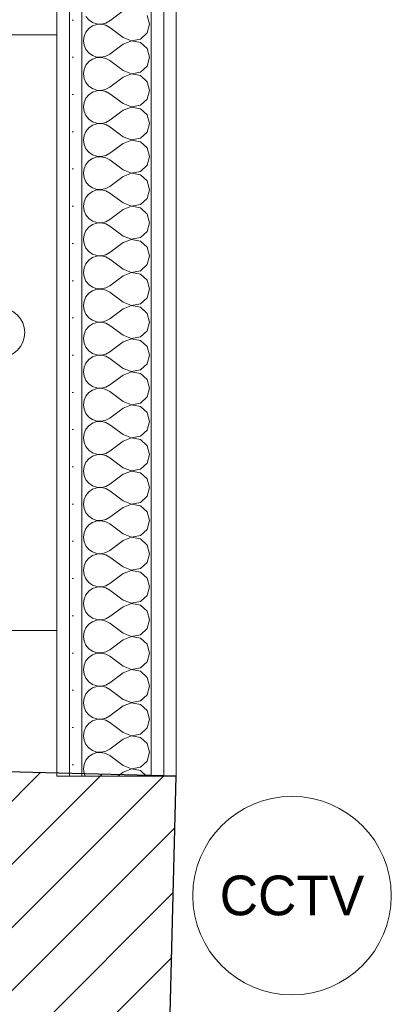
# Model space of a CAD drawing. Header units: millimetres. Extents: x 172139 to 266886, y 89525 to 138225.
# Tile 64 of 72: x 212159 to 212533, y 115596 to 116588. Entities that reach past the tile are written whole.
import ezdxf
from ezdxf.enums import TextEntityAlignment as Align

# ---------------------------------------------------------------- set-up
doc = ezdxf.new("R2010")
doc.units = ezdxf.units.MM
doc.header["$MEASUREMENT"] = 0
for name, color, linetype in [('KR_INW', 7, 'Continuous'), ('PRZEBUDOWA_PUNKTY_CAM', 7, 'Continuous'), ('PRZEBUDOWA_W_KAN', 7, 'Continuous'), ('ROZBUDOWA_NOWE_DZIAŁOWE', 7, 'Continuous')]:
    doc.layers.add(name, color=color, linetype=linetype)
for name, color, linetype, lineweight in [('KR_INW_Nr_pióra__101', 252, 'Continuous', 5), ('KR_INW_Nr_pióra__27', 7, 'Continuous', 25), ('PRZEBUDOWA_W_KAN_Nr_pióra__101', 252, 'Continuous', 5), ('ROZBUDOWA_NOWE_DZIAŁOWE_Nr_pióra__47', 7, 'Continuous', 15)]:
    doc.layers.add(name, color=color, linetype=linetype, lineweight=lineweight)
for name, color, linetype, lineweight, true_color in [('PRZEBUDOWA_PUNKTY_CAM_Nr_pióra__48', 7, 'Continuous', 15, 0xa80f02), ('PRZEBUDOWA_PUNKTY_CAM_Nr_pióra__8', 7, 'Continuous', 100, 0xa80f02), ('ROZBUDOWA_NOWE_DZIAŁOWE_Nr_pióra__24', 7, 'Continuous', 15, 0x029e21), ('ROZBUDOWA_NOWE_DZIAŁOWE_Nr_pióra__4', 7, 'Continuous', 13, 0x029e21), ('ROZBUDOWA_NOWE_DZIAŁOWE_Nr_pióra__67', 7, 'Continuous', 13, 0x6a6a6a)]:
    doc.layers.add(name, color=color, linetype=linetype, lineweight=lineweight, true_color=true_color)
doc.styles.add('GENERATED_STYLE_1', font='txt')
pattern_1 = [(0, (0, 0), (0, 37.5), [0, -37.5])]

# ---------------------------------------------------------------- blocks, each defined once
blk = doc.blocks.new('Ściana_14', base_point=(212100.34, 115577.06))
at = {"layer": 'KR_INW_Nr_pióra__101', "linetype": 'Continuous'}
h = blk.add_hatch(dxfattribs=at)
h.set_pattern_fill('Cegła_licówka', color=256, style=0, pattern_type=2)
h.set_pattern_definition([(45, (0, 0), (-31.819804, 31.819804), [])])
h.paths.add_polyline_path([(212299.9, 115147.06), (212316.49, 115826.05), (212106.55, 115831.18), (212100.34, 115577.06)])
at = {"layer": 'KR_INW_Nr_pióra__27', "linetype": 'Continuous', "flags": 128}
for points in [[(212316.49, 115826.05), (212106.55, 115831.18)], [(212310.64, 115586.76), (212316.49, 115826.05)], [(212104.11, 115731.15), (212100.34, 115577.06)]]:
    blk.add_lwpolyline(points, dxfattribs=at)
blk = doc.blocks.new('Sygnał termostatu 19')
at = {"layer": 'PRZEBUDOWA_PUNKTY_CAM_Nr_pióra__48', "linetype": 'Continuous'}
blk.add_circle((0, 0), 100, dxfattribs=at)
at = {"layer": 'PRZEBUDOWA_PUNKTY_CAM_Nr_pióra__8', "style": 'GENERATED_STYLE_1'}
blk.add_attdef('txt', text='', height=40, rotation=270, dxfattribs=at).set_placement((0, 0.23), align=Align.MIDDLE_CENTER)
blk = doc.blocks.new('Umywalka 19_2')
at = {"layer": 'PRZEBUDOWA_W_KAN_Nr_pióra__101', "linetype": 'Continuous'}
for p, q in [((-300, 0), (-300, -229.09)), ((300, 0), (-300, 0)), ((300, -229.09), (300, 0))]:
    blk.add_line(p, q, dxfattribs=at)
blk.add_arc((0, -57.32), 25, 0, 180, dxfattribs=at)
blk = doc.blocks.new('*X556')
at = {"layer": 'ROZBUDOWA_NOWE_DZIAŁOWE_Nr_pióra__4', "linetype": 'Continuous'}
for p, q in [((212263.16, 116596.67), (212249.82, 116586.67)), ((212225.65, 116591.24), (212228.58, 116587.7)), ((212228.58, 116587.7), (212232.37, 116585.09)), ((212232.37, 116585.09), (212236.73, 116583.62)), ((212245.8, 116584.44), (212249.82, 116586.67)), ((212289.82, 116583.33), (212287.33, 116592.1)), ((212225.65, 116575.43), (212223.79, 116571.22)), ((212228.58, 116578.97), (212225.65, 116575.43)), ((212232.37, 116581.57), (212228.58, 116578.97)), ((212236.73, 116583.04), (212232.37, 116581.57)), ((212236.73, 116583.62), (212241.32, 116583.4)), ((212241.32, 116583.27), (212236.73, 116583.04)), ((212241.32, 116583.4), (212245.8, 116584.44)), ((212245.8, 116582.23), (212241.32, 116583.27)), ((212249.82, 116580), (212245.8, 116582.23)), ((212263.16, 116570), (212249.82, 116580)), ((212287.33, 116574.57), (212289.82, 116583.33)), ((212223.79, 116571.22), (212223.16, 116566.67)), ((212223.16, 116566.67), (212223.79, 116562.11)), ((212263.16, 116570), (212271.66, 116566.73)), ((212271.66, 116566.6), (212263.16, 116563.33)), ((212271.66, 116566.73), (212280.61, 116568.43)), ((212280.61, 116564.91), (212271.66, 116566.6)), ((212280.61, 116568.43), (212287.33, 116574.57)), ((212223.79, 116562.11), (212225.65, 116557.9)), ((212225.65, 116557.9), (212228.58, 116554.36)), ((212263.16, 116563.33), (212249.82, 116553.33)), ((212287.33, 116558.76), (212280.61, 116564.91)), ((212289.82, 116550), (212287.33, 116558.76)), ((212228.58, 116545.64), (212225.65, 116542.1)), ((212228.58, 116554.36), (212232.37, 116551.76)), ((212232.37, 116548.24), (212228.58, 116545.64)), ((212232.37, 116551.76), (212236.73, 116550.29)), ((212236.73, 116549.71), (212232.37, 116548.24)), ((212236.73, 116550.29), (212241.32, 116550.07)), ((212241.32, 116549.93), (212236.73, 116549.71)), ((212241.32, 116550.07), (212245.8, 116551.11)), ((212245.8, 116548.89), (212241.32, 116549.93)), ((212245.8, 116551.11), (212249.82, 116553.33)), ((212249.82, 116546.67), (212245.8, 116548.89)), ((212263.16, 116536.67), (212249.82, 116546.67)), ((212287.33, 116541.24), (212289.82, 116550)), ((212223.79, 116537.89), (212223.16, 116533.33)), ((212225.65, 116542.1), (212223.79, 116537.89)), ((212263.16, 116536.67), (212271.66, 116533.4)), ((212280.61, 116535.09), (212287.33, 116541.24)), ((212223.16, 116533.33), (212223.79, 116528.78)), ((212223.79, 116528.78), (212225.65, 116524.57)), ((212263.16, 116530), (212249.82, 116520)), ((212271.66, 116533.27), (212263.16, 116530)), ((212271.66, 116533.4), (212280.61, 116535.09)), ((212280.61, 116531.57), (212271.66, 116533.27)), ((212287.33, 116525.43), (212280.61, 116531.57)), ((212289.82, 116516.67), (212287.33, 116525.43)), ((212225.65, 116524.57), (212228.58, 116521.03)), ((212228.58, 116521.03), (212232.37, 116518.43)), ((212232.37, 116518.43), (212236.73, 116516.96)), ((212236.73, 116516.38), (212232.37, 116514.91)), ((212236.73, 116516.96), (212241.32, 116516.73)), ((212241.32, 116516.6), (212236.73, 116516.38)), ((212241.32, 116516.73), (212245.8, 116517.77)), ((212245.8, 116515.56), (212241.32, 116516.6)), ((212245.8, 116517.77), (212249.82, 116520)), ((212249.82, 116513.33), (212245.8, 116515.56)), ((212287.33, 116507.9), (212289.82, 116516.67)), ((212225.65, 116508.76), (212223.79, 116504.55)), ((212228.58, 116512.3), (212225.65, 116508.76)), ((212232.37, 116514.91), (212228.58, 116512.3)), ((212263.16, 116503.33), (212249.82, 116513.33)), ((212280.61, 116501.76), (212287.33, 116507.9)), ((212223.79, 116504.55), (212223.16, 116500)), ((212223.16, 116500), (212223.79, 116495.45)), ((212263.16, 116496.67), (212249.82, 116486.67)), ((212263.16, 116503.33), (212271.66, 116500.07)), ((212271.66, 116499.93), (212263.16, 116496.67)), ((212271.66, 116500.07), (212280.61, 116501.76)), ((212280.61, 116498.24), (212271.66, 116499.93)), ((212287.33, 116492.1), (212280.61, 116498.24)), ((212223.79, 116495.45), (212225.65, 116491.24)), ((212225.65, 116491.24), (212228.58, 116487.7)), ((212228.58, 116487.7), (212232.37, 116485.09)), ((212245.8, 116484.44), (212249.82, 116486.67)), ((212289.82, 116483.33), (212287.33, 116492.1)), ((212228.58, 116478.97), (212225.65, 116475.43)), ((212232.37, 116481.57), (212228.58, 116478.97)), ((212232.37, 116485.09), (212236.73, 116483.62)), ((212236.73, 116483.04), (212232.37, 116481.57)), ((212236.73, 116483.62), (212241.32, 116483.4)), ((212241.32, 116483.27), (212236.73, 116483.04)), ((212241.32, 116483.4), (212245.8, 116484.44)), ((212245.8, 116482.23), (212241.32, 116483.27)), ((212249.82, 116480), (212245.8, 116482.23)), ((212263.16, 116470), (212249.82, 116480)), ((212287.33, 116474.57), (212289.82, 116483.33)), ((212223.79, 116471.22), (212223.16, 116466.67)), ((212223.16, 116466.67), (212223.79, 116462.11)), ((212225.65, 116475.43), (212223.79, 116471.22)), ((212263.16, 116470), (212271.66, 116466.73)), ((212271.66, 116466.6), (212263.16, 116463.33)), ((212271.66, 116466.73), (212280.61, 116468.43)), ((212280.61, 116464.91), (212271.66, 116466.6)), ((212280.61, 116468.43), (212287.33, 116474.57)), ((212223.79, 116462.11), (212225.65, 116457.9)), ((212225.65, 116457.9), (212228.58, 116454.36)), ((212263.16, 116463.33), (212249.82, 116453.33)), ((212287.33, 116458.76), (212280.61, 116464.91)), ((212289.82, 116450), (212287.33, 116458.76)), ((212228.58, 116454.36), (212232.37, 116451.76)), ((212232.37, 116448.24), (212228.58, 116445.64)), ((212232.37, 116451.76), (212236.73, 116450.29)), ((212236.73, 116449.71), (212232.37, 116448.24)), ((212236.73, 116450.29), (212241.32, 116450.07)), ((212241.32, 116449.93), (212236.73, 116449.71)), ((212241.32, 116450.07), (212245.8, 116451.11)), ((212245.8, 116448.89), (212241.32, 116449.93)), ((212245.8, 116451.11), (212249.82, 116453.33)), ((212249.82, 116446.67), (212245.8, 116448.89)), ((212263.16, 116436.67), (212249.82, 116446.67)), ((212287.33, 116441.24), (212289.82, 116450)), ((212223.79, 116437.89), (212223.16, 116433.33)), ((212225.65, 116442.1), (212223.79, 116437.89)), ((212228.58, 116445.64), (212225.65, 116442.1)), ((212263.16, 116436.67), (212271.66, 116433.4)), ((212280.61, 116435.09), (212287.33, 116441.24)), ((212223.16, 116433.33), (212223.79, 116428.78)), ((212223.79, 116428.78), (212225.65, 116424.57)), ((212263.16, 116430), (212249.82, 116420)), ((212271.66, 116433.27), (212263.16, 116430)), ((212271.66, 116433.4), (212280.61, 116435.09)), ((212280.61, 116431.57), (212271.66, 116433.27)), ((212287.33, 116425.43), (212280.61, 116431.57)), ((212225.65, 116424.57), (212228.58, 116421.03)), ((212228.58, 116421.03), (212232.37, 116418.43)), ((212232.37, 116418.43), (212236.73, 116416.96)), ((212236.73, 116416.38), (212232.37, 116414.91)), ((212236.73, 116416.96), (212241.32, 116416.73)), ((212241.32, 116416.6), (212236.73, 116416.38)), ((212241.32, 116416.73), (212245.8, 116417.77)), ((212245.8, 116415.56), (212241.32, 116416.6)), ((212245.8, 116417.77), (212249.82, 116420)), ((212289.82, 116416.67), (212287.33, 116425.43)), ((212287.33, 116407.9), (212289.82, 116416.67)), ((212225.65, 116408.76), (212223.79, 116404.55)), ((212228.58, 116412.3), (212225.65, 116408.76)), ((212232.37, 116414.91), (212228.58, 116412.3)), ((212249.82, 116413.33), (212245.8, 116415.56)), ((212263.16, 116403.33), (212249.82, 116413.33)), ((212280.61, 116401.76), (212287.33, 116407.9)), ((212223.79, 116404.55), (212223.16, 116400)), ((212223.16, 116400), (212223.79, 116395.45)), ((212263.16, 116396.67), (212249.82, 116386.67)), ((212263.16, 116403.33), (212271.66, 116400.07)), ((212271.66, 116399.93), (212263.16, 116396.67)), ((212271.66, 116400.07), (212280.61, 116401.76)), ((212280.61, 116398.24), (212271.66, 116399.93)), ((212287.33, 116392.1), (212280.61, 116398.24)), ((212223.79, 116395.45), (212225.65, 116391.24)), ((212225.65, 116391.24), (212228.58, 116387.7)), ((212228.58, 116387.7), (212232.37, 116385.09)), ((212245.8, 116384.44), (212249.82, 116386.67)), ((212289.82, 116383.33), (212287.33, 116392.1)), ((212228.58, 116378.97), (212225.65, 116375.43)), ((212232.37, 116381.57), (212228.58, 116378.97)), ((212232.37, 116385.09), (212236.73, 116383.62)), ((212236.73, 116383.04), (212232.37, 116381.57)), ((212236.73, 116383.62), (212241.32, 116383.4)), ((212241.32, 116383.27), (212236.73, 116383.04)), ((212241.32, 116383.4), (212245.8, 116384.44)), ((212245.8, 116382.23), (212241.32, 116383.27)), ((212249.82, 116380), (212245.8, 116382.23)), ((212263.16, 116370), (212249.82, 116380)), ((212287.33, 116374.57), (212289.82, 116383.33)), ((212223.79, 116371.22), (212223.16, 116366.67)), ((212223.16, 116366.67), (212223.79, 116362.11)), ((212225.65, 116375.43), (212223.79, 116371.22)), ((212263.16, 116370), (212271.66, 116366.73)), ((212271.66, 116366.73), (212280.61, 116368.43)), ((212280.61, 116368.43), (212287.33, 116374.57)), ((212223.79, 116362.11), (212225.65, 116357.9)), ((212225.65, 116357.9), (212228.58, 116354.36)), ((212263.16, 116363.33), (212249.82, 116353.33)), ((212271.66, 116366.6), (212263.16, 116363.33)), ((212280.61, 116364.91), (212271.66, 116366.6)), ((212287.33, 116358.76), (212280.61, 116364.91)), ((212289.82, 116350), (212287.33, 116358.76)), ((212228.58, 116354.36), (212232.37, 116351.76)), ((212232.37, 116348.24), (212228.58, 116345.64)), ((212232.37, 116351.76), (212236.73, 116350.29)), ((212236.73, 116349.71), (212232.37, 116348.24)), ((212236.73, 116350.29), (212241.32, 116350.07)), ((212241.32, 116349.93), (212236.73, 116349.71)), ((212241.32, 116350.07), (212245.8, 116351.11)), ((212245.8, 116348.89), (212241.32, 116349.93)), ((212245.8, 116351.11), (212249.82, 116353.33)), ((212249.82, 116346.67), (212245.8, 116348.89)), ((212287.33, 116341.24), (212289.82, 116350)), ((212223.79, 116337.89), (212223.16, 116333.33)), ((212225.65, 116342.1), (212223.79, 116337.89)), ((212228.58, 116345.64), (212225.65, 116342.1)), ((212263.16, 116336.67), (212249.82, 116346.67)), ((212280.61, 116335.09), (212287.33, 116341.24)), ((212223.16, 116333.33), (212223.79, 116328.78)), ((212223.79, 116328.78), (212225.65, 116324.57)), ((212263.16, 116330), (212249.82, 116320)), ((212263.16, 116336.67), (212271.66, 116333.4)), ((212271.66, 116333.27), (212263.16, 116330)), ((212271.66, 116333.4), (212280.61, 116335.09)), ((212280.61, 116331.57), (212271.66, 116333.27)), ((212287.33, 116325.43), (212280.61, 116331.57)), ((212225.65, 116324.57), (212228.58, 116321.03)), ((212228.58, 116321.03), (212232.37, 116318.43)), ((212232.37, 116318.43), (212236.73, 116316.96)), ((212241.32, 116316.73), (212245.8, 116317.77)), ((212245.8, 116317.77), (212249.82, 116320)), ((212289.82, 116316.67), (212287.33, 116325.43)), ((212225.65, 116308.76), (212223.79, 116304.55)), ((212228.58, 116312.3), (212225.65, 116308.76)), ((212232.37, 116314.91), (212228.58, 116312.3)), ((212236.73, 116316.38), (212232.37, 116314.91)), ((212236.73, 116316.96), (212241.32, 116316.73)), ((212241.32, 116316.6), (212236.73, 116316.38)), ((212245.8, 116315.56), (212241.32, 116316.6)), ((212249.82, 116313.33), (212245.8, 116315.56)), ((212263.16, 116303.33), (212249.82, 116313.33)), ((212280.61, 116301.76), (212287.33, 116307.9)), ((212287.33, 116307.9), (212289.82, 116316.67)), ((212223.79, 116304.55), (212223.16, 116300)), ((212223.16, 116300), (212223.79, 116295.45)), ((212263.16, 116303.33), (212271.66, 116300.07)), ((212271.66, 116299.93), (212263.16, 116296.67)), ((212271.66, 116300.07), (212280.61, 116301.76)), ((212280.61, 116298.24), (212271.66, 116299.93)), ((212287.33, 116292.1), (212280.61, 116298.24)), ((212223.79, 116295.45), (212225.65, 116291.24)), ((212225.65, 116291.24), (212228.58, 116287.7)), ((212228.58, 116287.7), (212232.37, 116285.09)), ((212263.16, 116296.67), (212249.82, 116286.67)), ((212289.82, 116283.33), (212287.33, 116292.1)), ((212228.58, 116278.97), (212225.65, 116275.43)), ((212232.37, 116281.57), (212228.58, 116278.97)), ((212232.37, 116285.09), (212236.73, 116283.62)), ((212236.73, 116283.04), (212232.37, 116281.57)), ((212236.73, 116283.62), (212241.32, 116283.4)), ((212241.32, 116283.27), (212236.73, 116283.04)), ((212241.32, 116283.4), (212245.8, 116284.44)), ((212245.8, 116282.23), (212241.32, 116283.27)), ((212245.8, 116284.44), (212249.82, 116286.67)), ((212249.82, 116280), (212245.8, 116282.23)), ((212263.16, 116270), (212249.82, 116280)), ((212287.33, 116274.57), (212289.82, 116283.33)), ((212223.79, 116271.22), (212223.16, 116266.67)), ((212225.65, 116275.43), (212223.79, 116271.22)), ((212263.16, 116270), (212271.66, 116266.73)), ((212271.66, 116266.73), (212280.61, 116268.43)), ((212280.61, 116268.43), (212287.33, 116274.57)), ((212223.16, 116266.67), (212223.79, 116262.11)), ((212223.79, 116262.11), (212225.65, 116257.9)), ((212225.65, 116257.9), (212228.58, 116254.36)), ((212263.16, 116263.33), (212249.82, 116253.33)), ((212271.66, 116266.6), (212263.16, 116263.33)), ((212280.61, 116264.91), (212271.66, 116266.6)), ((212287.33, 116258.76), (212280.61, 116264.91)), ((212289.82, 116250), (212287.33, 116258.76)), ((212228.58, 116254.36), (212232.37, 116251.76)), ((212232.37, 116248.24), (212228.58, 116245.64)), ((212232.37, 116251.76), (212236.73, 116250.29)), ((212236.73, 116249.71), (212232.37, 116248.24)), ((212236.73, 116250.29), (212241.32, 116250.07)), ((212241.32, 116249.93), (212236.73, 116249.71)), ((212241.32, 116250.07), (212245.8, 116251.11)), ((212245.8, 116248.89), (212241.32, 116249.93)), ((212245.8, 116251.11), (212249.82, 116253.33)), ((212249.82, 116246.67), (212245.8, 116248.89)), ((212287.33, 116241.24), (212289.82, 116250)), ((212223.79, 116237.89), (212223.16, 116233.33)), ((212225.65, 116242.1), (212223.79, 116237.89)), ((212228.58, 116245.64), (212225.65, 116242.1)), ((212263.16, 116236.67), (212249.82, 116246.67)), ((212280.61, 116235.09), (212287.33, 116241.24)), ((212223.16, 116233.33), (212223.79, 116228.78)), ((212223.79, 116228.78), (212225.65, 116224.57)), ((212263.16, 116230), (212249.82, 116220)), ((212263.16, 116236.67), (212271.66, 116233.4)), ((212271.66, 116233.27), (212263.16, 116230)), ((212271.66, 116233.4), (212280.61, 116235.09)), ((212280.61, 116231.57), (212271.66, 116233.27)), ((212287.33, 116225.43), (212280.61, 116231.57)), ((212225.65, 116224.57), (212228.58, 116221.03)), ((212228.58, 116221.03), (212232.37, 116218.43)), ((212232.37, 116218.43), (212236.73, 116216.96)), ((212245.8, 116217.77), (212249.82, 116220)), ((212289.82, 116216.67), (212287.33, 116225.43)), ((212225.65, 116208.76), (212223.79, 116204.55)), ((212228.58, 116212.3), (212225.65, 116208.76)), ((212232.37, 116214.91), (212228.58, 116212.3)), ((212236.73, 116216.38), (212232.37, 116214.91)), ((212236.73, 116216.96), (212241.32, 116216.73)), ((212241.32, 116216.6), (212236.73, 116216.38)), ((212241.32, 116216.73), (212245.8, 116217.77)), ((212245.8, 116215.56), (212241.32, 116216.6)), ((212249.82, 116213.33), (212245.8, 116215.56)), ((212263.16, 116203.33), (212249.82, 116213.33)), ((212287.33, 116207.9), (212289.82, 116216.67)), ((212223.79, 116204.55), (212223.16, 116200)), ((212223.16, 116200), (212223.79, 116195.45)), ((212263.16, 116203.33), (212271.66, 116200.07)), ((212271.66, 116199.93), (212263.16, 116196.67)), ((212271.66, 116200.07), (212280.61, 116201.76)), ((212280.61, 116198.24), (212271.66, 116199.93)), ((212280.61, 116201.76), (212287.33, 116207.9)), ((212287.33, 116192.1), (212280.61, 116198.24)), ((212223.79, 116195.45), (212225.65, 116191.24)), ((212225.65, 116191.24), (212228.58, 116187.7)), ((212263.16, 116196.67), (212249.82, 116186.67)), ((212289.82, 116183.33), (212287.33, 116192.1)), ((212228.58, 116178.97), (212225.65, 116175.43)), ((212228.58, 116187.7), (212232.37, 116185.09)), ((212232.37, 116181.57), (212228.58, 116178.97)), ((212232.37, 116185.09), (212236.73, 116183.62)), ((212236.73, 116183.04), (212232.37, 116181.57)), ((212236.73, 116183.62), (212241.32, 116183.4)), ((212241.32, 116183.27), (212236.73, 116183.04)), ((212241.32, 116183.4), (212245.8, 116184.44)), ((212245.8, 116182.23), (212241.32, 116183.27)), ((212245.8, 116184.44), (212249.82, 116186.67)), ((212249.82, 116180), (212245.8, 116182.23)), ((212263.16, 116170), (212249.82, 116180)), ((212287.33, 116174.57), (212289.82, 116183.33)), ((212223.79, 116171.22), (212223.16, 116166.67)), ((212225.65, 116175.43), (212223.79, 116171.22)), ((212263.16, 116170), (212271.66, 116166.73)), ((212271.66, 116166.73), (212280.61, 116168.43)), ((212280.61, 116168.43), (212287.33, 116174.57)), ((212223.16, 116166.67), (212223.79, 116162.11)), ((212223.79, 116162.11), (212225.65, 116157.9)), ((212263.16, 116163.33), (212249.82, 116153.33)), ((212271.66, 116166.6), (212263.16, 116163.33)), ((212280.61, 116164.91), (212271.66, 116166.6)), ((212287.33, 116158.76), (212280.61, 116164.91)), ((212289.82, 116150), (212287.33, 116158.76)), ((212225.65, 116157.9), (212228.58, 116154.36)), ((212228.58, 116154.36), (212232.37, 116151.76)), ((212232.37, 116151.76), (212236.73, 116150.29)), ((212236.73, 116149.71), (212232.37, 116148.24)), ((212236.73, 116150.29), (212241.32, 116150.07)), ((212241.32, 116149.93), (212236.73, 116149.71)), ((212241.32, 116150.07), (212245.8, 116151.11)), ((212245.8, 116148.89), (212241.32, 116149.93)), ((212245.8, 116151.11), (212249.82, 116153.33)), ((212249.82, 116146.67), (212245.8, 116148.89)), ((212287.33, 116141.24), (212289.82, 116150)), ((212225.65, 116142.1), (212223.79, 116137.89)), ((212228.58, 116145.64), (212225.65, 116142.1)), ((212232.37, 116148.24), (212228.58, 116145.64)), ((212263.16, 116136.67), (212249.82, 116146.67)), ((212280.61, 116135.09), (212287.33, 116141.24)), ((212223.79, 116137.89), (212223.16, 116133.33)), ((212223.16, 116133.33), (212223.79, 116128.78)), ((212223.79, 116128.78), (212225.65, 116124.57)), ((212263.16, 116130), (212249.82, 116120)), ((212263.16, 116136.67), (212271.66, 116133.4)), ((212271.66, 116133.27), (212263.16, 116130)), ((212271.66, 116133.4), (212280.61, 116135.09)), ((212280.61, 116131.57), (212271.66, 116133.27)), ((212287.33, 116125.43), (212280.61, 116131.57)), ((212225.65, 116124.57), (212228.58, 116121.03)), ((212228.58, 116121.03), (212232.37, 116118.43)), ((212245.8, 116117.77), (212249.82, 116120)), ((212289.82, 116116.67), (212287.33, 116125.43)), ((212225.65, 116108.76), (212223.79, 116104.55)), ((212228.58, 116112.3), (212225.65, 116108.76)), ((212232.37, 116114.91), (212228.58, 116112.3)), ((212232.37, 116118.43), (212236.73, 116116.96)), ((212236.73, 116116.38), (212232.37, 116114.91)), ((212236.73, 116116.96), (212241.32, 116116.73)), ((212241.32, 116116.6), (212236.73, 116116.38)), ((212241.32, 116116.73), (212245.8, 116117.77)), ((212245.8, 116115.56), (212241.32, 116116.6)), ((212249.82, 116113.33), (212245.8, 116115.56)), ((212263.16, 116103.33), (212249.82, 116113.33)), ((212287.33, 116107.9), (212289.82, 116116.67)), ((212223.79, 116104.55), (212223.16, 116100)), ((212223.16, 116100), (212223.79, 116095.45)), ((212263.16, 116103.33), (212271.66, 116100.07)), ((212271.66, 116099.93), (212263.16, 116096.67)), ((212271.66, 116100.07), (212280.61, 116101.76)), ((212280.61, 116098.24), (212271.66, 116099.93)), ((212280.61, 116101.76), (212287.33, 116107.9)), ((212223.79, 116095.45), (212225.65, 116091.24)), ((212225.65, 116091.24), (212228.58, 116087.7)), ((212263.16, 116096.67), (212249.82, 116086.67)), ((212287.33, 116092.1), (212280.61, 116098.24)), ((212289.82, 116083.33), (212287.33, 116092.1)), ((212228.58, 116087.7), (212232.37, 116085.09)), ((212232.37, 116081.57), (212228.58, 116078.97)), ((212232.37, 116085.09), (212236.73, 116083.62)), ((212236.73, 116083.04), (212232.37, 116081.57)), ((212236.73, 116083.62), (212241.32, 116083.4)), ((212241.32, 116083.27), (212236.73, 116083.04)), ((212241.32, 116083.4), (212245.8, 116084.44)), ((212245.8, 116082.23), (212241.32, 116083.27)), ((212245.8, 116084.44), (212249.82, 116086.67)), ((212249.82, 116080), (212245.8, 116082.23)), ((212263.16, 116070), (212249.82, 116080)), ((212287.33, 116074.57), (212289.82, 116083.33)), ((212223.79, 116071.22), (212223.16, 116066.67)), ((212225.65, 116075.43), (212223.79, 116071.22)), ((212228.58, 116078.97), (212225.65, 116075.43)), ((212263.16, 116070), (212271.66, 116066.73)), ((212280.61, 116068.43), (212287.33, 116074.57)), ((212223.16, 116066.67), (212223.79, 116062.11)), ((212223.79, 116062.11), (212225.65, 116057.9)), ((212263.16, 116063.33), (212249.82, 116053.33)), ((212271.66, 116066.6), (212263.16, 116063.33)), ((212271.66, 116066.73), (212280.61, 116068.43)), ((212280.61, 116064.91), (212271.66, 116066.6)), ((212287.33, 116058.76), (212280.61, 116064.91)), ((212225.65, 116057.9), (212228.58, 116054.36)), ((212228.58, 116054.36), (212232.37, 116051.76)), ((212232.37, 116051.76), (212236.73, 116050.29)), ((212236.73, 116049.71), (212232.37, 116048.24)), ((212236.73, 116050.29), (212241.32, 116050.07)), ((212241.32, 116049.93), (212236.73, 116049.71)), ((212241.32, 116050.07), (212245.8, 116051.11)), ((212245.8, 116048.89), (212241.32, 116049.93)), ((212245.8, 116051.11), (212249.82, 116053.33)), ((212289.82, 116050), (212287.33, 116058.76)), ((212287.33, 116041.24), (212289.82, 116050)), ((212225.65, 116042.1), (212223.79, 116037.89)), ((212228.58, 116045.64), (212225.65, 116042.1)), ((212232.37, 116048.24), (212228.58, 116045.64)), ((212249.82, 116046.67), (212245.8, 116048.89)), ((212263.16, 116036.67), (212249.82, 116046.67)), ((212280.61, 116035.09), (212287.33, 116041.24)), ((212223.79, 116037.89), (212223.16, 116033.33)), ((212223.16, 116033.33), (212223.79, 116028.78)), ((212263.16, 116030), (212249.82, 116020)), ((212263.16, 116036.67), (212271.66, 116033.4)), ((212271.66, 116033.27), (212263.16, 116030)), ((212271.66, 116033.4), (212280.61, 116035.09)), ((212280.61, 116031.57), (212271.66, 116033.27)), ((212287.33, 116025.43), (212280.61, 116031.57)), ((212223.79, 116028.78), (212225.65, 116024.57)), ((212225.65, 116024.57), (212228.58, 116021.03)), ((212228.58, 116021.03), (212232.37, 116018.43)), ((212245.8, 116017.77), (212249.82, 116020)), ((212289.82, 116016.67), (212287.33, 116025.43)), ((212228.58, 116012.3), (212225.65, 116008.76)), ((212232.37, 116014.91), (212228.58, 116012.3)), ((212232.37, 116018.43), (212236.73, 116016.96)), ((212236.73, 116016.38), (212232.37, 116014.91)), ((212236.73, 116016.96), (212241.32, 116016.73)), ((212241.32, 116016.6), (212236.73, 116016.38)), ((212241.32, 116016.73), (212245.8, 116017.77)), ((212245.8, 116015.56), (212241.32, 116016.6)), ((212249.82, 116013.33), (212245.8, 116015.56)), ((212263.16, 116003.33), (212249.82, 116013.33)), ((212287.33, 116007.9), (212289.82, 116016.67)), ((212223.79, 116004.55), (212223.16, 116000)), ((212223.16, 116000), (212223.79, 115995.45)), ((212225.65, 116008.76), (212223.79, 116004.55)), ((212263.16, 116003.33), (212271.66, 116000.07)), ((212271.66, 115999.93), (212263.16, 115996.67)), ((212271.66, 116000.07), (212280.61, 116001.76)), ((212280.61, 115998.24), (212271.66, 115999.93)), ((212280.61, 116001.76), (212287.33, 116007.9)), ((212223.79, 115995.45), (212225.65, 115991.24)), ((212225.65, 115991.24), (212228.58, 115987.7)), ((212263.16, 115996.67), (212249.82, 115986.67)), ((212287.33, 115992.1), (212280.61, 115998.24)), ((212289.82, 115983.33), (212287.33, 115992.1)), ((212228.58, 115987.7), (212232.37, 115985.09)), ((212232.37, 115981.57), (212228.58, 115978.97)), ((212232.37, 115985.09), (212236.73, 115983.62)), ((212236.73, 115983.04), (212232.37, 115981.57)), ((212236.73, 115983.62), (212241.32, 115983.4)), ((212241.32, 115983.27), (212236.73, 115983.04)), ((212241.32, 115983.4), (212245.8, 115984.44)), ((212245.8, 115982.23), (212241.32, 115983.27)), ((212245.8, 115984.44), (212249.82, 115986.67)), ((212249.82, 115980), (212245.8, 115982.23)), ((212263.16, 115970), (212249.82, 115980)), ((212287.33, 115974.57), (212289.82, 115983.33)), ((212223.79, 115971.22), (212223.16, 115966.67)), ((212225.65, 115975.43), (212223.79, 115971.22)), ((212228.58, 115978.97), (212225.65, 115975.43)), ((212263.16, 115970), (212271.66, 115966.73)), ((212280.61, 115968.43), (212287.33, 115974.57)), ((212223.16, 115966.67), (212223.79, 115962.11)), ((212223.79, 115962.11), (212225.65, 115957.9)), ((212263.16, 115963.33), (212249.82, 115953.33)), ((212271.66, 115966.6), (212263.16, 115963.33)), ((212271.66, 115966.73), (212280.61, 115968.43)), ((212280.61, 115964.91), (212271.66, 115966.6)), ((212287.33, 115958.76), (212280.61, 115964.91)), ((212225.65, 115957.9), (212228.58, 115954.36)), ((212228.58, 115954.36), (212232.37, 115951.76)), ((212232.37, 115951.76), (212236.73, 115950.29)), ((212236.73, 115950.29), (212241.32, 115950.07)), ((212241.32, 115950.07), (212245.8, 115951.11)), ((212245.8, 115951.11), (212249.82, 115953.33)), ((212289.82, 115950), (212287.33, 115958.76)), ((212225.65, 115942.1), (212223.79, 115937.89)), ((212228.58, 115945.64), (212225.65, 115942.1)), ((212232.37, 115948.24), (212228.58, 115945.64)), ((212236.73, 115949.71), (212232.37, 115948.24)), ((212241.32, 115949.93), (212236.73, 115949.71)), ((212245.8, 115948.89), (212241.32, 115949.93)), ((212249.82, 115946.67), (212245.8, 115948.89)), ((212263.16, 115936.67), (212249.82, 115946.67)), ((212280.61, 115935.09), (212287.33, 115941.24)), ((212287.33, 115941.24), (212289.82, 115950)), ((212223.79, 115937.89), (212223.16, 115933.33)), ((212223.16, 115933.33), (212223.79, 115928.78)), ((212263.16, 115936.67), (212271.66, 115933.4)), ((212271.66, 115933.27), (212263.16, 115930)), ((212271.66, 115933.4), (212280.61, 115935.09)), ((212280.61, 115931.57), (212271.66, 115933.27)), ((212287.33, 115925.43), (212280.61, 115931.57)), ((212223.79, 115928.78), (212225.65, 115924.57)), ((212225.65, 115924.57), (212228.58, 115921.03)), ((212228.58, 115921.03), (212232.37, 115918.43)), ((212263.16, 115930), (212249.82, 115920)), ((212289.82, 115916.67), (212287.33, 115925.43)), ((212228.58, 115912.3), (212225.65, 115908.76)), ((212232.37, 115914.91), (212228.58, 115912.3)), ((212232.37, 115918.43), (212236.73, 115916.96)), ((212236.73, 115916.38), (212232.37, 115914.91)), ((212236.73, 115916.96), (212241.32, 115916.73)), ((212241.32, 115916.6), (212236.73, 115916.38)), ((212241.32, 115916.73), (212245.8, 115917.77)), ((212245.8, 115915.56), (212241.32, 115916.6)), ((212245.8, 115917.77), (212249.82, 115920)), ((212249.82, 115913.33), (212245.8, 115915.56)), ((212263.16, 115903.33), (212249.82, 115913.33)), ((212287.33, 115907.9), (212289.82, 115916.67)), ((212223.79, 115904.55), (212223.16, 115900)), ((212225.65, 115908.76), (212223.79, 115904.55)), ((212263.16, 115903.33), (212271.66, 115900.07)), ((212271.66, 115900.07), (212280.61, 115901.76)), ((212280.61, 115901.76), (212287.33, 115907.9)), ((212223.16, 115900), (212223.79, 115895.45)), ((212223.79, 115895.45), (212225.65, 115891.24)), ((212225.65, 115891.24), (212228.58, 115887.7)), ((212263.16, 115896.67), (212249.82, 115886.67)), ((212271.66, 115899.93), (212263.16, 115896.67)), ((212280.61, 115898.24), (212271.66, 115899.93)), ((212287.33, 115892.1), (212280.61, 115898.24)), ((212289.82, 115883.33), (212287.33, 115892.1)), ((212228.58, 115887.7), (212232.37, 115885.09)), ((212232.37, 115881.57), (212228.58, 115878.97)), ((212232.37, 115885.09), (212236.73, 115883.62)), ((212236.73, 115883.04), (212232.37, 115881.57)), ((212236.73, 115883.62), (212241.32, 115883.4)), ((212241.32, 115883.27), (212236.73, 115883.04)), ((212241.32, 115883.4), (212245.8, 115884.44)), ((212245.8, 115882.23), (212241.32, 115883.27)), ((212245.8, 115884.44), (212249.82, 115886.67)), ((212249.82, 115880), (212245.8, 115882.23)), ((212287.33, 115874.57), (212289.82, 115883.33)), ((212223.79, 115871.22), (212223.16, 115866.67)), ((212225.65, 115875.43), (212223.79, 115871.22)), ((212228.58, 115878.97), (212225.65, 115875.43)), ((212263.16, 115870), (212249.82, 115880)), ((212280.61, 115868.43), (212287.33, 115874.57)), ((212223.16, 115866.67), (212223.79, 115862.11)), ((212223.79, 115862.11), (212225.65, 115857.9)), ((212263.16, 115863.33), (212249.82, 115853.33)), ((212263.16, 115870), (212271.66, 115866.73)), ((212271.66, 115866.6), (212263.16, 115863.33)), ((212271.66, 115866.73), (212280.61, 115868.43)), ((212280.61, 115864.91), (212271.66, 115866.6)), ((212287.33, 115858.76), (212280.61, 115864.91)), ((212225.65, 115857.9), (212228.58, 115854.36)), ((212228.58, 115854.36), (212232.37, 115851.76)), ((212232.37, 115851.76), (212236.73, 115850.29)), ((212241.32, 115850.07), (212245.8, 115851.11)), ((212245.8, 115851.11), (212249.82, 115853.33)), ((212289.82, 115850), (212287.33, 115858.76)), ((212225.65, 115842.1), (212223.79, 115837.89)), ((212228.58, 115845.64), (212225.65, 115842.1)), ((212232.37, 115848.24), (212228.58, 115845.64)), ((212236.73, 115849.71), (212232.37, 115848.24)), ((212236.73, 115850.29), (212241.32, 115850.07)), ((212241.32, 115849.93), (212236.73, 115849.71)), ((212245.8, 115848.89), (212241.32, 115849.93)), ((212249.82, 115846.67), (212245.8, 115848.89)), ((212263.16, 115836.67), (212249.82, 115846.67)), ((212280.61, 115835.09), (212287.33, 115841.24)), ((212287.33, 115841.24), (212289.82, 115850)), ((212223.79, 115837.89), (212223.16, 115833.33)), ((212223.16, 115833.33), (212223.79, 115828.78)), ((212263.16, 115836.67), (212271.66, 115833.4)), ((212271.66, 115833.27), (212263.16, 115830)), ((212271.66, 115833.4), (212280.61, 115835.09)), ((212280.61, 115831.57), (212271.66, 115833.27)), ((212286.65, 115826.05), (212280.61, 115831.57)), ((212223.79, 115828.78), (212224.99, 115826.05)), ((212263.16, 115830), (212257.9, 115826.05))]:
    blk.add_line(p, q, dxfattribs=at)
blk = doc.blocks.new('Ściana_141', base_point=(212316.49, 115826.05))
at = {"layer": 'ROZBUDOWA_NOWE_DZIAŁOWE_Nr_pióra__24', "linetype": 'Continuous'}
h = blk.add_hatch(dxfattribs=at)
h.set_pattern_fill('Gips', color=256, style=0, pattern_type=2)
h.set_pattern_definition(pattern_1)
h.paths.add_polyline_path([(212196.49, 115826.05), (212208.99, 115826.05), (212208.99, 117921.89), (212196.49, 117921.89)])
h = blk.add_hatch(dxfattribs=at)
h.set_pattern_fill('Gips', color=256, style=0, pattern_type=2)
h.set_pattern_definition(pattern_1)
h.paths.add_polyline_path([(212208.99, 115826.05), (212221.49, 115826.05), (212221.49, 117921.89), (212208.99, 117921.89)])
h = blk.add_hatch(dxfattribs=at)
h.set_pattern_fill('Gips', color=256, style=0, pattern_type=2)
h.set_pattern_definition(pattern_1)
h.paths.add_polyline_path([(212291.49, 117099.26), (212291.49, 115826.05), (212303.99, 115826.05), (212303.99, 117099.26)])
h = blk.add_hatch(dxfattribs=at)
h.set_pattern_fill('Gips', color=256, style=0, pattern_type=2)
h.set_pattern_definition(pattern_1)
h.paths.add_polyline_path([(212303.99, 117086.76), (212303.99, 115826.05), (212316.49, 115826.05), (212316.49, 117086.76)])
at = {"layer": 'ROZBUDOWA_NOWE_DZIAŁOWE_Nr_pióra__47', "linetype": 'Continuous', "flags": 128}
for points in [[(212196.49, 117921.89), (212196.49, 115826.05)], [(212316.49, 115826.05), (212316.49, 117086.76)], [(212196.49, 115826.05), (212316.49, 115826.05)]]:
    blk.add_lwpolyline(points, dxfattribs=at)
at = {"layer": 'ROZBUDOWA_NOWE_DZIAŁOWE_Nr_pióra__67', "linetype": 'Continuous'}
for p, q in [((212208.99, 117921.89), (212208.99, 115826.05)), ((212221.49, 117111.76), (212221.49, 115826.05)), ((212291.49, 115826.05), (212291.49, 117111.76)), ((212303.99, 115826.05), (212303.99, 117099.26))]:
    blk.add_line(p, q, dxfattribs=at)
at = {"layer": 'ROZBUDOWA_NOWE_DZIAŁOWE'}
blk.add_blockref('*X556', (0, 0), dxfattribs=at)

msp = doc.modelspace()

# ---------------------------------------------------------------- block references
at = {"layer": 'KR_INW'}
msp.add_blockref('Ściana_14', (212100.34, 115577.06), dxfattribs=at)
at = {"layer": 'PRZEBUDOWA_PUNKTY_CAM', "color": 104, "linetype": 'Continuous', "lineweight": 13, "true_color": 0x029e21}
ref = msp.add_blockref('Sygnał termostatu 19', (212433.19, 115705.61), dxfattribs=dict(at, xscale=-1, zscale=1000, rotation=270))
ref.add_attrib('txt', 'CCTV', dxfattribs={"layer": 'PRZEBUDOWA_PUNKTY_CAM_Nr_pióra__8', "color": 14, "true_color": 0xa80f02, "height": 40, "style": 'GENERATED_STYLE_1'}).set_placement((212433.19, 115705.84), align=Align.MIDDLE_CENTER)
at = {"layer": 'PRZEBUDOWA_W_KAN', "color": 104, "linetype": 'Continuous', "lineweight": 13, "true_color": 0x029e21, "zscale": 1000, "rotation": 270}
msp.add_blockref('Umywalka 19_2', (212196.49, 116272.73), dxfattribs=at)
at = {"layer": 'ROZBUDOWA_NOWE_DZIAŁOWE'}
msp.add_blockref('Ściana_141', (212316.49, 115826.05), dxfattribs=at)

doc.saveas('drawing.dxf')
